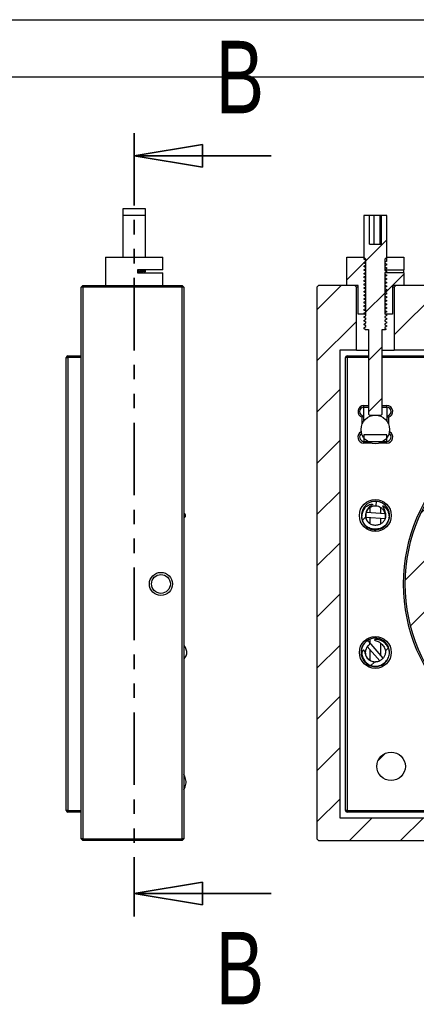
# Model space of a CAD drawing. Header units: millimetres. Extents: x 0 to 297, y 0 to 210.
# Tile 47 of 49: x 91 to 126, y 124 to 210. Entities that reach past the tile are written whole.
import ezdxf

# ---------------------------------------------------------------- set-up
doc = ezdxf.new("R2010")
doc.units = ezdxf.units.MM
doc.linetypes.add('PHANTOM', pattern=[12.7, 6.35, -1.27, 1.27, -1.27, 1.27, -1.27])
doc.layers.add('图层0', color=7, linetype='Continuous', lineweight=25)
doc.styles.add('SLDTEXTSTYLE9', font='TXT', dxfattribs={"width": 0.75})

# ---------------------------------------------------------------- blocks, each defined once
blk = doc.blocks.new('_Closed')
at = {"color": 0, "linetype": 'ByBlock', "lineweight": -2}
for p, q in [((-1, 0.166667), (0, 0)), ((-1, 0.166667), (-1, -0.166667)), ((0, 0), (-1, -0.166667)), ((0, 0), (-1, 0))]:
    blk.add_line(p, q, dxfattribs=at)

msp = doc.modelspace()

# ---------------------------------------------------------------- hatches: boundary and pattern name
at = {"layer": '图层0', "linetype": 'Continuous', "lineweight": 18}
h = msp.add_hatch(dxfattribs=at)
h.set_pattern_fill('ANSI31', color=256, angle=3e-322, style=0)
h.paths.add_polyline_path([(121.738, 175.422), (121.838, 175.322), (122.838, 175.322), (122.938, 175.422), (122.938, 182.822), (123.238, 182.822), (123.285, 182.869), (123.166, 182.937), (123.166, 183.016), (123.338, 183.116), (123.338, 183.155), (123.166, 183.255), (123.166, 183.334), (123.338, 183.433), (123.338, 183.473), (123.166, 183.572), (123.166, 183.651), (123.338, 183.751), (123.338, 183.79), (123.166, 183.89), (123.166, 183.969), (123.338, 184.068), (123.338, 184.108), (123.166, 184.207), (123.166, 184.286), (123.338, 184.386), (123.338, 184.425), (123.166, 184.525), (123.166, 184.604), (123.338, 184.703), (123.338, 184.743), (123.166, 184.842), (123.166, 184.921), (123.338, 185.021), (123.338, 185.06), (123.166, 185.16), (123.166, 185.239), (123.338, 185.338), (123.338, 185.378), (123.166, 185.477), (123.166, 185.556), (123.338, 185.656), (123.338, 185.695), (123.166, 185.795), (123.166, 185.874), (123.338, 185.973), (123.338, 186.013), (123.166, 186.112), (123.166, 186.191), (123.338, 186.291), (123.338, 186.33), (123.166, 186.43), (123.166, 186.509), (123.338, 186.608), (123.338, 186.648), (123.166, 186.747), (123.166, 186.826), (123.338, 186.926), (123.338, 186.965), (123.166, 187.065), (123.166, 187.144), (123.338, 187.243), (123.338, 187.283), (123.166, 187.382), (123.166, 187.461), (123.338, 187.561), (123.338, 187.6), (123.166, 187.7), (123.166, 187.779), (123.338, 187.878), (123.338, 187.918), (123.166, 188.017), (123.166, 188.096), (123.338, 188.196), (123.338, 188.235), (123.166, 188.335), (123.166, 188.414), (123.338, 188.513), (123.338, 188.553), (123.166, 188.652), (123.166, 188.731), (123.338, 188.831), (123.338, 192.822), (122.849, 192.822), (122.849, 190.322), (121.827, 190.322), (121.827, 192.822), (121.338, 192.822), (121.338, 188.989), (121.51, 188.89), (121.51, 188.811), (121.338, 188.712), (121.338, 188.672), (121.51, 188.573), (121.51, 188.493), (121.338, 188.394), (121.338, 188.354), (121.51, 188.255), (121.51, 188.176), (121.338, 188.077), (121.338, 188.037), (121.51, 187.938), (121.51, 187.858), (121.338, 187.759), (121.338, 187.719), (121.51, 187.62), (121.51, 187.541), (121.338, 187.442), (121.338, 187.402), (121.51, 187.303), (121.51, 187.223), (121.338, 187.124), (121.338, 187.084), (121.51, 186.985), (121.51, 186.906), (121.338, 186.807), (121.338, 186.767), (121.51, 186.668), (121.51, 186.588), (121.338, 186.489), (121.338, 186.449), (121.51, 186.35), (121.51, 186.271), (121.338, 186.172), (121.338, 186.132), (121.51, 186.033), (121.51, 185.953), (121.338, 185.854), (121.338, 185.814), (121.51, 185.715), (121.51, 185.636), (121.338, 185.537), (121.338, 185.497), (121.51, 185.398), (121.51, 185.318), (121.338, 185.219), (121.338, 185.179), (121.51, 185.08), (121.51, 185.001), (121.338, 184.902), (121.338, 184.862), (121.51, 184.763), (121.51, 184.683), (121.338, 184.584), (121.338, 184.544), (121.51, 184.445), (121.51, 184.366), (121.338, 184.267), (121.338, 184.227), (121.51, 184.128), (121.51, 184.048), (121.338, 183.949), (121.338, 183.909), (121.51, 183.81), (121.51, 183.731), (121.338, 183.632), (121.338, 183.592), (121.51, 183.493), (121.51, 183.413), (121.338, 183.314), (121.338, 183.274), (121.51, 183.175), (121.51, 183.096), (121.338, 182.997), (121.338, 182.922), (121.438, 182.822), (121.738, 182.822)], flags=0)
h = msp.add_hatch(dxfattribs=at)
h.set_pattern_fill('ANSI31', color=256, style=0)
edge = h.paths.add_edge_path(flags=0)
edge.add_line((120.838, 184.184), (121.513, 184.184))
edge.add_line((121.513, 184.184), (121.513, 188.997))
edge.add_spline(control_points=[(121.513, 188.997), (121.45, 189.059), (121.388, 189.122), (121.325, 189.184)], knot_values=[0.005217, 0.005217, 0.005217, 0.005217, 0.005752, 0.005752, 0.005752, 0.005752], weights=[1, 1, 1, 1], degree=3, periodic=0)
edge.add_line((121.325, 189.184), (119.838, 189.184))
edge.add_line((119.838, 189.184), (119.838, 186.684))
edge.add_line((119.838, 186.684), (120.838, 186.684))
edge.add_line((120.838, 186.684), (120.838, 184.184))
h = msp.add_hatch(dxfattribs=at)
h.set_pattern_fill('ANSI31', color=256, style=0)
edge = h.paths.add_edge_path(flags=0)
edge.add_line((124.838, 189.184), (123.35, 189.184))
edge.add_spline(control_points=[(123.35, 189.184), (123.288, 189.122), (123.225, 189.059), (123.163, 188.997)], knot_values=[0.000001, 0.000001, 0.000001, 0.000001, 0.000531, 0.000531, 0.000531, 0.000531], weights=[1, 1, 1, 1], degree=3, periodic=0)
edge.add_line((123.163, 188.997), (123.163, 188.059))
edge.add_line((123.163, 188.059), (124.838, 188.059))
edge.add_line((124.838, 188.059), (124.838, 189.184))
h = msp.add_hatch(dxfattribs=at)
h.set_pattern_fill('ANSI31', color=256, style=0)
h.paths.add_polyline_path([(123.163, 184.184), (123.838, 184.184), (123.838, 186.684), (124.838, 186.684), (124.838, 187.809), (123.163, 187.809)], flags=0)
h = msp.add_hatch(dxfattribs=at)
h.set_pattern_fill('ANSI31', color=256, angle=3e-322, style=0)
h.paths.add_polyline_path([(119.213, 140.026), (119.213, 181.026), (120.688, 181.026), (120.688, 186.534), (120.538, 186.684), (117.363, 186.684), (117.213, 186.534), (117.213, 138.176), (117.363, 138.026), (162.063, 138.026), (162.213, 138.176), (162.213, 186.534), (162.063, 186.684), (158.513, 186.684), (158.363, 186.534), (158.363, 181.026), (160.213, 181.026), (160.213, 140.026)], flags=0)
h = msp.add_hatch(dxfattribs=at)
h.set_pattern_fill('ANSI31', color=256, angle=3e-322, style=0)
h.paths.add_polyline_path([(123.988, 181.026), (155.063, 181.026), (155.063, 186.534), (154.913, 186.684), (124.138, 186.684), (123.988, 186.534)], flags=0)
h = msp.add_hatch(dxfattribs=at)
h.set_pattern_fill('ANSI31', color=256, style=0)
edge = h.paths.add_edge_path(flags=0)
edge.add_arc((122.338, 174.072), 1.25, 0, 360)
h = msp.add_hatch(dxfattribs=at)
h.set_pattern_fill('ANSI31', color=256, angle=3e-322, style=0)
edge = h.paths.add_edge_path(flags=0)
edge.add_arc((139.713, 160.526), 14.75, 0, 360)
edge = h.paths.add_edge_path(flags=0)
edge.add_arc((139.713, 160.526), 12.875, 0, 360)
h = msp.add_hatch(dxfattribs=at)
h.set_pattern_fill('ANSI31', color=256, angle=3e-322, style=0)
h.paths.add_polyline_path([(121.338, 173.593), (121.338, 173.026), (123.338, 173.026), (123.338, 173.593)], flags=0)
h = msp.add_hatch(dxfattribs=at)
h.set_pattern_fill('ANSI31', color=256, style=0)
edge = h.paths.add_edge_path(flags=0)
edge.add_spline(control_points=[(121.496, 166.643), (121.507, 166.739), (121.532, 166.835), (121.57, 166.924), (121.607, 167.013), (121.657, 167.098), (121.718, 167.174), (121.791, 167.264), (121.881, 167.34), (121.976, 167.405), (121.999, 167.42), (122.023, 167.435), (122.045, 167.451), (122.054, 167.457), (122.063, 167.464), (122.072, 167.471), (122.074, 167.474), (122.077, 167.476), (122.08, 167.479), (122.082, 167.482), (122.085, 167.486), (122.087, 167.489), (122.087, 167.491), (122.088, 167.493), (122.088, 167.494), (122.089, 167.496), (122.089, 167.498), (122.089, 167.5), (122.088, 167.501), (122.088, 167.503), (122.087, 167.504), (122.086, 167.506), (122.084, 167.507), (122.083, 167.508), (122.08, 167.51), (122.077, 167.512), (122.074, 167.513), (122.065, 167.517), (122.054, 167.519), (122.044, 167.52), (122.008, 167.524), (121.972, 167.52), (121.936, 167.514), (121.865, 167.501), (121.796, 167.475), (121.733, 167.441), (121.642, 167.394), (121.559, 167.329), (121.488, 167.254), (121.416, 167.178), (121.355, 167.091), (121.307, 166.998), (121.249, 166.887), (121.209, 166.765), (121.187, 166.642), (121.163, 166.505), (121.161, 166.362), (121.185, 166.225), (121.208, 166.091), (121.257, 165.958), (121.328, 165.842), (121.391, 165.738), (121.475, 165.643), (121.572, 165.568), (121.662, 165.498), (121.765, 165.442), (121.872, 165.402), (121.988, 165.36), (122.112, 165.335), (122.235, 165.328), (122.378, 165.319), (122.523, 165.333), (122.662, 165.368), (122.813, 165.407), (122.96, 165.472), (123.087, 165.562), (123.186, 165.631), (123.275, 165.718), (123.346, 165.816), (123.417, 165.914), (123.47, 166.027), (123.502, 166.144), (123.531, 166.254), (123.542, 166.369), (123.535, 166.481), (123.529, 166.601), (123.503, 166.72), (123.461, 166.832), (123.414, 166.957), (123.346, 167.076), (123.261, 167.178), (123.218, 167.229), (123.171, 167.276), (123.119, 167.315), (123.093, 167.335), (123.065, 167.354), (123.034, 167.365), (123.026, 167.368), (123.018, 167.37), (123.009, 167.37), (123.008, 167.369), (123.006, 167.369), (123.004, 167.369), (123.003, 167.368), (123.001, 167.367), (123, 167.366), (122.999, 167.366), (122.998, 167.365), (122.997, 167.364), (122.996, 167.362), (122.996, 167.361), (122.996, 167.36), (122.995, 167.358), (122.995, 167.356), (122.995, 167.353), (122.995, 167.347), (122.997, 167.341), (122.999, 167.336), (123.008, 167.31), (123.022, 167.286), (123.035, 167.263), (123.088, 167.169), (123.141, 167.074), (123.179, 166.973), (123.228, 166.845), (123.258, 166.708), (123.26, 166.571), (123.261, 166.473), (123.248, 166.373), (123.218, 166.279), (123.187, 166.185), (123.139, 166.095), (123.076, 166.018), (123.019, 165.95), (122.951, 165.891), (122.876, 165.844), (122.797, 165.795), (122.71, 165.757), (122.621, 165.732), (122.517, 165.703), (122.407, 165.69), (122.299, 165.695), (122.182, 165.699), (122.064, 165.724), (121.957, 165.772), (121.878, 165.806), (121.804, 165.854), (121.741, 165.913), (121.678, 165.972), (121.624, 166.043), (121.585, 166.119), (121.545, 166.194), (121.518, 166.277), (121.503, 166.36), (121.487, 166.453), (121.485, 166.549), (121.496, 166.643)], knot_values=[0, 0, 0, 0, 0.000581, 0.000581, 0.000581, 0.001162, 0.001162, 0.001162, 0.001857, 0.001857, 0.001857, 0.002022, 0.002022, 0.002022, 0.002089, 0.002089, 0.002089, 0.002111, 0.002111, 0.002111, 0.002136, 0.002136, 0.002136, 0.002146, 0.002146, 0.002146, 0.002157, 0.002157, 0.002157, 0.002166, 0.002166, 0.002166, 0.002178, 0.002178, 0.002178, 0.002198, 0.002198, 0.002198, 0.00226, 0.00226, 0.00226, 0.002479, 0.002479, 0.002479, 0.00292, 0.00292, 0.00292, 0.003552, 0.003552, 0.003552, 0.004193, 0.004193, 0.004193, 0.004963, 0.004963, 0.004963, 0.00582, 0.00582, 0.00582, 0.006662, 0.006662, 0.006662, 0.007416, 0.007416, 0.007416, 0.008119, 0.008119, 0.008119, 0.008876, 0.008876, 0.008876, 0.009755, 0.009755, 0.009755, 0.010717, 0.010717, 0.010717, 0.01146, 0.01146, 0.01146, 0.012206, 0.012206, 0.012206, 0.012899, 0.012899, 0.012899, 0.013632, 0.013632, 0.013632, 0.014453, 0.014453, 0.014453, 0.014853, 0.014853, 0.014853, 0.015053, 0.015053, 0.015053, 0.015102, 0.015102, 0.015102, 0.015113, 0.015113, 0.015113, 0.015123, 0.015123, 0.015123, 0.015131, 0.015131, 0.015131, 0.015138, 0.015138, 0.015138, 0.015151, 0.015151, 0.015151, 0.015188, 0.015188, 0.015188, 0.01535, 0.01535, 0.01535, 0.015994, 0.015994, 0.015994, 0.016818, 0.016818, 0.016818, 0.017409, 0.017409, 0.017409, 0.018004, 0.018004, 0.018004, 0.018533, 0.018533, 0.018533, 0.01909, 0.01909, 0.01909, 0.019737, 0.019737, 0.019737, 0.020442, 0.020442, 0.020442, 0.020957, 0.020957, 0.020957, 0.021474, 0.021474, 0.021474, 0.021981, 0.021981, 0.021981, 0.022546, 0.022546, 0.022546, 0.022546], weights=[1, 1, 1, 1, 1, 1, 1, 1, 1, 1, 1, 1, 1, 1, 1, 1, 1, 1, 1, 1, 1, 1, 1, 1, 1, 1, 1, 1, 1, 1, 1, 1, 1, 1, 1, 1, 1, 1, 1, 1, 1, 1, 1, 1, 1, 1, 1, 1, 1, 1, 1, 1, 1, 1, 1, 1, 1, 1, 1, 1, 1, 1, 1, 1, 1, 1, 1, 1, 1, 1, 1, 1, 1, 1, 1, 1, 1, 1, 1, 1, 1, 1, 1, 1, 1, 1, 1, 1, 1, 1, 1, 1, 1, 1, 1, 1, 1, 1, 1, 1, 1, 1, 1, 1, 1, 1, 1, 1, 1, 1, 1, 1, 1, 1, 1, 1, 1, 1, 1, 1, 1, 1, 1, 1, 1, 1, 1, 1, 1, 1, 1, 1, 1, 1, 1, 1, 1, 1, 1, 1, 1, 1, 1, 1, 1, 1, 1, 1, 1, 1, 1, 1, 1, 1, 1, 1, 1], degree=3, periodic=0)
h = msp.add_hatch(dxfattribs=at)
h.set_pattern_fill('ANSI31', color=256, style=0)
edge = h.paths.add_edge_path(flags=0)
edge.add_spline(control_points=[(121.434, 153.75), (121.493, 153.674), (121.562, 153.604), (121.638, 153.545), (121.738, 153.467), (121.853, 153.404), (121.973, 153.365), (122.092, 153.326), (122.219, 153.308), (122.344, 153.311), (122.467, 153.314), (122.591, 153.336), (122.708, 153.375), (122.84, 153.419), (122.966, 153.485), (123.077, 153.567), (123.199, 153.656), (123.306, 153.767), (123.389, 153.892), (123.469, 154.012), (123.527, 154.15), (123.555, 154.291), (123.58, 154.415), (123.582, 154.545), (123.561, 154.67), (123.541, 154.784), (123.502, 154.895), (123.448, 154.998), (123.39, 155.107), (123.315, 155.207), (123.228, 155.295), (123.129, 155.394), (123.013, 155.479), (122.887, 155.542), (122.785, 155.593), (122.674, 155.63), (122.561, 155.647), (122.505, 155.655), (122.447, 155.659), (122.391, 155.654), (122.362, 155.652), (122.334, 155.648), (122.307, 155.638), (122.302, 155.637), (122.297, 155.635), (122.292, 155.632), (122.287, 155.63), (122.283, 155.627), (122.278, 155.624), (122.277, 155.622), (122.276, 155.621), (122.274, 155.619), (122.273, 155.618), (122.272, 155.616), (122.272, 155.614), (122.271, 155.613), (122.271, 155.612), (122.271, 155.61), (122.271, 155.609), (122.271, 155.608), (122.272, 155.606), (122.273, 155.605), (122.274, 155.603), (122.275, 155.602), (122.277, 155.599), (122.28, 155.596), (122.283, 155.594), (122.295, 155.585), (122.309, 155.58), (122.322, 155.574), (122.376, 155.553), (122.431, 155.535), (122.485, 155.513), (122.627, 155.456), (122.763, 155.375), (122.877, 155.272), (122.97, 155.19), (123.051, 155.092), (123.112, 154.983), (123.161, 154.896), (123.197, 154.8), (123.216, 154.701), (123.234, 154.602), (123.233, 154.497), (123.213, 154.398), (123.195, 154.312), (123.162, 154.228), (123.118, 154.152), (123.071, 154.073), (123.012, 154.001), (122.945, 153.939), (122.869, 153.87), (122.782, 153.811), (122.689, 153.768), (122.587, 153.721), (122.476, 153.691), (122.364, 153.682), (122.258, 153.674), (122.148, 153.686), (122.046, 153.719), (121.959, 153.747), (121.876, 153.792), (121.802, 153.847), (121.757, 153.88), (121.715, 153.919), (121.676, 153.96)], knot_values=[0, 0, 0, 0, 0.00058, 0.00058, 0.00058, 0.001345, 0.001345, 0.001345, 0.002098, 0.002098, 0.002098, 0.00284, 0.00284, 0.00284, 0.003676, 0.003676, 0.003676, 0.004585, 0.004585, 0.004585, 0.005457, 0.005457, 0.005457, 0.006219, 0.006219, 0.006219, 0.006914, 0.006914, 0.006914, 0.007654, 0.007654, 0.007654, 0.0085, 0.0085, 0.0085, 0.009186, 0.009186, 0.009186, 0.009524, 0.009524, 0.009524, 0.009693, 0.009693, 0.009693, 0.009724, 0.009724, 0.009724, 0.009757, 0.009757, 0.009757, 0.009768, 0.009768, 0.009768, 0.009779, 0.009779, 0.009779, 0.009787, 0.009787, 0.009787, 0.009795, 0.009795, 0.009795, 0.009806, 0.009806, 0.009806, 0.009828, 0.009828, 0.009828, 0.009916, 0.009916, 0.009916, 0.01026, 0.01026, 0.01026, 0.011182, 0.011182, 0.011182, 0.011925, 0.011925, 0.011925, 0.012525, 0.012525, 0.012525, 0.013131, 0.013131, 0.013131, 0.013656, 0.013656, 0.013656, 0.014201, 0.014201, 0.014201, 0.014815, 0.014815, 0.014815, 0.015485, 0.015485, 0.015485, 0.016126, 0.016126, 0.016126, 0.016674, 0.016674, 0.016674, 0.017009, 0.017009, 0.017009, 0.017009], weights=[1, 1, 1, 1, 1, 1, 1, 1, 1, 1, 1, 1, 1, 1, 1, 1, 1, 1, 1, 1, 1, 1, 1, 1, 1, 1, 1, 1, 1, 1, 1, 1, 1, 1, 1, 1, 1, 1, 1, 1, 1, 1, 1, 1, 1, 1, 1, 1, 1, 1, 1, 1, 1, 1, 1, 1, 1, 1, 1, 1, 1, 1, 1, 1, 1, 1, 1, 1, 1, 1, 1, 1, 1, 1, 1, 1, 1, 1, 1, 1, 1, 1, 1, 1, 1, 1, 1, 1, 1, 1, 1, 1, 1, 1, 1, 1, 1, 1, 1, 1, 1, 1, 1, 1, 1, 1], degree=3, periodic=0)
edge.add_spline(control_points=[(121.676, 153.96), (121.621, 154.025), (121.575, 154.105), (121.538, 154.188), (121.52, 154.229), (121.505, 154.271), (121.492, 154.314), (121.478, 154.356), (121.468, 154.4), (121.458, 154.444), (121.446, 154.49), (121.435, 154.537), (121.417, 154.582), (121.408, 154.605), (121.398, 154.627), (121.384, 154.648), (121.375, 154.663), (121.364, 154.677), (121.35, 154.688), (121.342, 154.695), (121.333, 154.702), (121.323, 154.706), (121.315, 154.709), (121.307, 154.712), (121.298, 154.712), (121.289, 154.713), (121.28, 154.712), (121.272, 154.71), (121.264, 154.708), (121.257, 154.704), (121.25, 154.7), (121.239, 154.693), (121.23, 154.684), (121.221, 154.674), (121.207, 154.657), (121.197, 154.637), (121.189, 154.617), (121.173, 154.577), (121.164, 154.535), (121.16, 154.492), (121.154, 154.416), (121.162, 154.339), (121.178, 154.264), (121.19, 154.205), (121.207, 154.146), (121.229, 154.09), (121.253, 154.028), (121.282, 153.968), (121.316, 153.912), (121.352, 153.853), (121.392, 153.798), (121.437, 153.746)], knot_values=[0, 0, 0, 0, 0.000543, 0.000543, 0.000543, 0.000809, 0.000809, 0.000809, 0.001075, 0.001075, 0.001075, 0.001361, 0.001361, 0.001361, 0.001508, 0.001508, 0.001508, 0.001613, 0.001613, 0.001613, 0.001677, 0.001677, 0.001677, 0.001729, 0.001729, 0.001729, 0.001781, 0.001781, 0.001781, 0.001829, 0.001829, 0.001829, 0.001905, 0.001905, 0.001905, 0.002037, 0.002037, 0.002037, 0.002293, 0.002293, 0.002293, 0.002753, 0.002753, 0.002753, 0.003118, 0.003118, 0.003118, 0.003515, 0.003515, 0.003515, 0.003925, 0.003925, 0.003925, 0.003925], weights=[1, 1, 1, 1, 1, 1, 1, 1, 1, 1, 1, 1, 1, 1, 1, 1, 1, 1, 1, 1, 1, 1, 1, 1, 1, 1, 1, 1, 1, 1, 1, 1, 1, 1, 1, 1, 1, 1, 1, 1, 1, 1, 1, 1, 1, 1, 1, 1, 1, 1, 1, 1], degree=3, periodic=0)
h = msp.add_hatch(dxfattribs=at)
h.set_pattern_fill('ANSI31', color=256, style=0)
edge = h.paths.add_edge_path(flags=0)
edge.add_arc((123.719, 144.534), 1.249, 0, 360)

# ---------------------------------------------------------------- linework, layer by layer
at = {"color": 7, "linetype": 'PHANTOM', "lineweight": 35}
msp.add_line((101.203, 200.058), (101.203, 131.379), dxfattribs=at)
at = {"color": 7, "linetype": 'Continuous', "lineweight": 35}
for p, q in [((113.203, 198.058), (101.203, 198.058)), ((113.203, 133.379), (101.203, 133.379))]:
    msp.add_line(p, q, dxfattribs=at)
at = {"color": 7, "linetype": 'Continuous', "lineweight": 25}
for p, q in [((100.203, 193.412), (100.203, 192.822)), ((102.203, 193.412), (100.203, 193.412)), ((102.203, 192.822), (102.203, 193.412)), ((100.203, 192.822), (100.203, 189.184)), ((102.203, 192.822), (100.203, 192.822)), ((102.203, 189.184), (102.203, 192.822)), ((121.338, 192.822), (121.338, 188.989)), ((121.827, 192.822), (121.338, 192.822)), ((121.827, 190.322), (121.827, 192.822)), ((122.221, 192.822), (121.827, 192.822)), ((122.221, 190.322), (122.221, 192.822)), ((122.769, 192.822), (122.221, 192.822)), ((122.769, 190.322), (122.769, 192.822)), ((122.849, 192.822), (122.769, 192.822)), ((122.849, 192.822), (122.849, 190.322)), ((123.338, 192.822), (122.849, 192.822)), ((123.338, 188.831), (123.338, 192.822)), ((121.827, 190.322), (122.849, 190.322)), ((98.703, 189.184), (98.703, 186.684)), ((98.703, 189.184), (103.703, 189.184)), ((103.703, 188.059), (103.703, 189.184)), ((119.838, 186.684), (119.838, 189.184)), ((119.838, 189.184), (121.325, 189.184)), ((121.513, 188.997), (121.325, 189.184)), ((121.338, 189.184), (121.325, 189.184)), ((123.35, 189.184), (123.163, 188.997)), ((123.35, 189.184), (123.338, 189.184)), ((123.35, 189.184), (124.838, 189.184)), ((124.838, 189.184), (124.838, 188.059)), ((121.51, 188.89), (121.338, 188.989)), ((121.338, 188.712), (121.51, 188.811)), ((121.338, 188.712), (121.338, 188.672)), ((121.51, 188.573), (121.338, 188.672)), ((121.338, 188.394), (121.51, 188.493)), ((121.338, 188.394), (121.338, 188.354)), ((121.51, 188.255), (121.338, 188.354)), ((121.51, 188.811), (121.51, 188.89)), ((121.51, 188.493), (121.51, 188.573)), ((121.51, 188.176), (121.51, 188.255)), ((121.513, 184.184), (121.513, 188.997)), ((123.163, 188.997), (123.163, 188.059)), ((123.338, 188.831), (123.166, 188.731)), ((123.166, 188.731), (123.166, 188.652)), ((123.166, 188.652), (123.338, 188.553)), ((123.338, 188.513), (123.166, 188.414)), ((123.166, 188.414), (123.166, 188.335)), ((123.166, 188.335), (123.338, 188.235)), ((123.338, 188.513), (123.338, 188.553)), ((123.338, 188.196), (123.338, 188.235)), ((101.499, 188.053), (101.616, 188.059)), ((103.703, 188.059), (101.499, 188.059)), ((101.499, 188.059), (101.499, 187.809)), ((101.499, 187.809), (103.703, 187.809)), ((102.027, 188.013), (102.107, 188.059)), ((102.115, 187.892), (102.198, 187.94)), ((102.203, 187.944), (102.203, 187.984)), ((102.203, 187.809), (102.203, 187.839)), ((103.703, 186.684), (103.703, 187.809)), ((121.338, 188.077), (121.51, 188.176)), ((121.338, 188.077), (121.338, 188.037)), ((121.51, 187.938), (121.338, 188.037)), ((121.338, 187.759), (121.51, 187.858)), ((121.338, 187.759), (121.338, 187.719)), ((121.51, 187.62), (121.338, 187.719)), ((121.338, 187.442), (121.51, 187.541)), ((121.338, 187.442), (121.338, 187.402)), ((121.51, 187.303), (121.338, 187.402)), ((121.51, 187.858), (121.51, 187.938)), ((121.51, 187.541), (121.51, 187.62)), ((123.163, 188.059), (124.838, 188.059)), ((123.163, 187.809), (123.163, 184.184)), ((124.838, 187.809), (123.163, 187.809)), ((123.338, 188.196), (123.166, 188.096)), ((123.166, 188.096), (123.166, 188.017)), ((123.166, 188.017), (123.338, 187.918)), ((123.338, 187.878), (123.166, 187.779)), ((123.166, 187.779), (123.166, 187.7)), ((123.166, 187.7), (123.338, 187.6)), ((123.338, 187.561), (123.166, 187.461)), ((123.166, 187.461), (123.166, 187.382)), ((123.166, 187.382), (123.338, 187.283)), ((123.338, 187.878), (123.338, 187.918)), ((123.338, 187.561), (123.338, 187.6)), ((124.821, 187.809), (124.821, 188.059)), ((124.838, 187.809), (124.838, 186.684)), ((96.703, 186.684), (96.553, 186.534)), ((96.553, 138.176), (96.553, 186.534)), ((96.703, 186.534), (96.553, 186.534)), ((96.703, 186.534), (96.703, 186.684)), ((96.703, 186.684), (105.403, 186.684)), ((105.403, 186.534), (96.703, 186.534)), ((96.703, 186.534), (96.703, 138.176)), ((105.403, 186.684), (105.403, 186.534)), ((105.553, 186.534), (105.403, 186.684)), ((105.403, 138.176), (105.403, 186.534)), ((105.553, 186.534), (105.403, 186.534)), ((105.553, 186.534), (105.553, 138.176)), ((117.213, 186.534), (117.363, 186.684)), ((117.213, 186.534), (117.213, 138.176)), ((120.538, 186.684), (117.363, 186.684)), ((120.838, 186.684), (119.838, 186.684)), ((120.538, 186.684), (120.688, 186.534)), ((120.688, 181.026), (120.688, 186.534)), ((120.838, 186.534), (120.688, 186.534)), ((120.838, 184.184), (120.838, 186.684)), ((121.338, 187.124), (121.51, 187.223)), ((121.338, 187.124), (121.338, 187.084)), ((121.51, 186.985), (121.338, 187.084)), ((121.338, 186.807), (121.51, 186.906)), ((121.338, 186.807), (121.338, 186.767)), ((121.51, 186.668), (121.338, 186.767)), ((121.338, 186.489), (121.51, 186.588)), ((121.338, 186.489), (121.338, 186.449)), ((121.51, 187.223), (121.51, 187.303)), ((121.51, 186.906), (121.51, 186.985)), ((121.51, 186.588), (121.51, 186.668)), ((123.338, 187.243), (123.166, 187.144)), ((123.166, 187.144), (123.166, 187.065)), ((123.166, 187.065), (123.338, 186.965)), ((123.338, 186.926), (123.166, 186.826)), ((123.166, 186.826), (123.166, 186.747)), ((123.166, 186.747), (123.338, 186.648)), ((123.338, 186.608), (123.166, 186.509)), ((123.166, 186.509), (123.166, 186.43)), ((123.338, 187.243), (123.338, 187.283)), ((123.338, 186.926), (123.338, 186.965)), ((123.338, 186.608), (123.338, 186.648)), ((123.838, 186.684), (123.838, 184.184)), ((124.838, 186.684), (123.838, 186.684)), ((123.988, 186.534), (123.838, 186.534)), ((123.988, 186.534), (124.138, 186.684)), ((123.988, 186.534), (123.988, 181.026)), ((154.913, 186.684), (124.138, 186.684)), ((121.51, 186.35), (121.338, 186.449)), ((121.338, 186.172), (121.51, 186.271)), ((121.338, 186.172), (121.338, 186.132)), ((121.51, 186.033), (121.338, 186.132)), ((121.338, 185.854), (121.51, 185.953)), ((121.338, 185.854), (121.338, 185.814)), ((121.51, 185.715), (121.338, 185.814)), ((121.338, 185.537), (121.51, 185.636)), ((121.51, 186.271), (121.51, 186.35)), ((121.51, 185.953), (121.51, 186.033)), ((121.51, 185.636), (121.51, 185.715)), ((123.166, 186.43), (123.338, 186.33)), ((123.338, 186.291), (123.166, 186.191)), ((123.166, 186.191), (123.166, 186.112)), ((123.166, 186.112), (123.338, 186.013)), ((123.338, 185.973), (123.166, 185.874)), ((123.166, 185.874), (123.166, 185.795)), ((123.166, 185.795), (123.338, 185.695)), ((123.338, 185.656), (123.166, 185.556)), ((123.338, 186.291), (123.338, 186.33)), ((123.338, 185.973), (123.338, 186.013)), ((123.338, 185.656), (123.338, 185.695)), ((121.338, 185.537), (121.338, 185.497)), ((121.51, 185.398), (121.338, 185.497)), ((121.338, 185.219), (121.51, 185.318)), ((121.338, 185.219), (121.338, 185.179)), ((121.51, 185.08), (121.338, 185.179)), ((121.338, 184.902), (121.51, 185.001)), ((121.338, 184.902), (121.338, 184.862)), ((121.51, 184.763), (121.338, 184.862)), ((121.51, 185.318), (121.51, 185.398)), ((121.51, 185.001), (121.51, 185.08)), ((121.51, 184.683), (121.51, 184.763)), ((123.166, 185.556), (123.166, 185.477)), ((123.166, 185.477), (123.338, 185.378)), ((123.338, 185.338), (123.166, 185.239)), ((123.166, 185.239), (123.166, 185.16)), ((123.166, 185.16), (123.338, 185.06)), ((123.338, 185.021), (123.166, 184.921)), ((123.166, 184.921), (123.166, 184.842)), ((123.166, 184.842), (123.338, 184.743)), ((123.338, 185.338), (123.338, 185.378)), ((123.338, 185.021), (123.338, 185.06)), ((121.513, 184.184), (120.838, 184.184)), ((121.338, 184.584), (121.51, 184.683)), ((121.338, 184.584), (121.338, 184.544)), ((121.51, 184.445), (121.338, 184.544)), ((121.338, 184.267), (121.51, 184.366)), ((121.338, 184.267), (121.338, 184.227)), ((121.51, 184.128), (121.338, 184.227)), ((121.338, 183.949), (121.51, 184.048)), ((121.338, 183.949), (121.338, 183.909)), ((121.355, 183.905), (121.338, 183.909)), ((121.51, 183.81), (121.338, 183.909)), ((121.51, 184.366), (121.51, 184.445)), ((121.51, 184.048), (121.51, 184.128)), ((123.838, 184.184), (123.163, 184.184)), ((123.338, 184.703), (123.166, 184.604)), ((123.166, 184.604), (123.166, 184.525)), ((123.166, 184.525), (123.338, 184.425)), ((123.338, 184.386), (123.166, 184.286)), ((123.166, 184.286), (123.166, 184.207)), ((123.166, 184.207), (123.338, 184.108)), ((123.338, 184.068), (123.166, 183.969)), ((123.166, 183.969), (123.166, 183.89)), ((123.166, 183.89), (123.338, 183.79)), ((123.338, 184.703), (123.338, 184.743)), ((123.338, 184.386), (123.338, 184.425)), ((123.338, 184.068), (123.338, 184.108)), ((121.338, 183.632), (121.51, 183.731)), ((121.338, 183.632), (121.338, 183.592)), ((121.354, 183.587), (121.338, 183.592)), ((121.51, 183.493), (121.338, 183.592)), ((121.338, 183.314), (121.51, 183.413)), ((121.338, 183.314), (121.338, 183.274)), ((121.353, 183.27), (121.338, 183.274)), ((121.51, 183.175), (121.338, 183.274)), ((121.338, 182.997), (121.51, 183.096)), ((121.51, 183.731), (121.51, 183.81)), ((121.51, 183.413), (121.51, 183.493)), ((121.51, 183.096), (121.51, 183.175)), ((123.338, 183.751), (123.166, 183.651)), ((123.166, 183.651), (123.166, 183.572)), ((123.166, 183.572), (123.338, 183.473)), ((123.338, 183.433), (123.166, 183.334)), ((123.166, 183.334), (123.166, 183.255)), ((123.166, 183.255), (123.338, 183.155)), ((123.338, 183.116), (123.166, 183.016)), ((123.338, 183.751), (123.338, 183.79)), ((123.338, 183.433), (123.338, 183.473)), ((123.338, 183.116), (123.338, 183.155)), ((121.338, 182.997), (121.338, 182.922)), ((121.438, 182.822), (121.338, 182.922)), ((121.438, 182.822), (121.738, 182.822)), ((121.738, 182.822), (121.738, 175.422)), ((122.938, 182.822), (123.238, 182.822)), ((122.938, 175.422), (122.938, 182.822)), ((123.166, 183.016), (123.166, 182.937)), ((123.166, 182.937), (123.285, 182.869)), ((123.285, 182.869), (123.238, 182.822)), ((95.4, 180.526), (96.553, 180.526)), ((95.4, 180.376), (95.4, 180.526)), ((120.688, 181.026), (119.213, 181.026)), ((119.213, 181.026), (119.213, 140.026)), ((119.863, 180.526), (121.738, 180.526)), ((119.863, 180.526), (119.863, 180.376)), ((120.688, 181.026), (121.738, 181.026)), ((122.938, 181.026), (123.988, 181.026)), ((122.938, 180.526), (153.22, 180.526)), ((155.063, 181.026), (123.988, 181.026)), ((95.25, 180.376), (95.4, 180.376)), ((95.25, 140.676), (95.25, 180.376)), ((95.4, 180.376), (95.4, 140.676)), ((96.553, 180.376), (95.4, 180.376)), ((119.863, 180.376), (119.713, 180.376)), ((119.713, 140.676), (119.713, 180.376)), ((119.863, 180.376), (119.863, 140.676)), ((121.738, 180.376), (119.863, 180.376)), ((153.22, 180.376), (122.938, 180.376)), ((121.338, 176.176), (121.738, 176.176)), ((121.338, 176.026), (121.338, 176.176)), ((122.938, 176.176), (123.338, 176.176)), ((123.338, 176.026), (123.338, 176.176)), ((121.338, 174.822), (121.338, 176.026)), ((121.338, 176.026), (121.738, 176.026)), ((121.838, 175.322), (121.738, 175.422)), ((121.838, 175.322), (122.838, 175.322)), ((122.938, 175.422), (122.838, 175.322)), ((122.938, 176.026), (123.338, 176.026)), ((123.338, 176.026), (123.338, 174.822)), ((121.188, 174.562), (121.188, 175.148)), ((123.488, 175.148), (123.488, 174.562)), ((123.338, 173.593), (121.338, 173.593)), ((121.338, 173.593), (121.338, 173.026)), ((123.338, 173.026), (123.338, 173.593)), ((121.338, 173.026), (123.338, 173.026)), ((121.338, 172.876), (121.338, 173.026)), ((121.976, 172.876), (121.338, 172.876)), ((123.338, 172.876), (122.7, 172.876)), ((123.338, 172.876), (123.338, 173.026)), ((121.863, 167.682), (121.863, 167.661)), ((122.405, 167.397), (122.433, 167.766)), ((122.813, 167.67), (122.813, 167.682)), ((123.202, 166.66), (121.553, 166.786)), ((121.863, 167.229), (121.863, 166.763)), ((122.405, 167.397), (122.403, 167.38)), ((122.813, 166.69), (122.813, 167.232)), ((121.494, 166.39), (123.225, 166.257)), ((121.863, 166.362), (121.863, 165.833)), ((122.813, 165.817), (122.813, 166.289)), ((122.813, 165.37), (122.813, 165.437)), ((123.035, 154.026), (121.802, 155.451)), ((121.863, 155.682), (121.863, 155.381)), ((122.813, 155.566), (122.813, 155.682)), ((121.63, 155.039), (122.72, 153.779)), ((121.863, 154.769), (121.863, 153.816)), ((122.813, 154.282), (122.813, 155.312)), ((121.398, 153.712), (121.437, 153.746)), ((95.4, 140.676), (95.25, 140.676)), ((95.4, 140.676), (95.4, 140.526)), ((95.4, 140.676), (96.553, 140.676)), ((96.553, 140.526), (95.4, 140.526)), ((119.213, 140.026), (160.213, 140.026)), ((119.863, 140.676), (119.713, 140.676)), ((119.863, 140.676), (159.563, 140.676)), ((119.863, 140.676), (119.863, 140.526)), ((159.563, 140.526), (119.863, 140.526)), ((96.703, 138.176), (96.553, 138.176)), ((96.553, 138.176), (96.703, 138.026)), ((96.703, 138.176), (105.403, 138.176)), ((96.703, 138.176), (96.703, 138.026)), ((105.553, 138.176), (105.403, 138.176)), ((105.403, 138.026), (105.403, 138.176)), ((105.403, 138.026), (105.553, 138.176)), ((117.363, 138.026), (117.213, 138.176)), ((105.403, 138.026), (96.703, 138.026)), ((117.363, 138.026), (162.063, 138.026))]:
    msp.add_line(p, q, dxfattribs=at)
at = {"color": 7, "linetype": 'Continuous', "lineweight": 25, "flags": 128}
msp.add_lwpolyline([(122.338, 167.776), (122.087, 167.75), (121.948, 167.713)], dxfattribs=at)
at = {"color": 7, "linetype": 'Continuous', "lineweight": 25}
for centre, radius in [((122.338, 174.072), 1.25), ((139.713, 160.526), 14.9), ((139.713, 160.526), 14.75), ((122.338, 166.526), 1.4), ((103.553, 160.526), 1.013), ((103.553, 160.526), 0.825), ((122.338, 154.526), 1.4), ((123.719, 144.534), 1.249)]:
    msp.add_circle(centre, radius, dxfattribs=at)
for centre, radius, start, end in [((95.4, 180.376), 0.15, 90, 180), ((119.863, 180.376), 0.15, 90, 180), ((121.338, 175.651), 0.525, 90, 253.39845), ((123.338, 175.651), 0.525, 286.60155, 90), ((121.338, 175.651), 0.375, 90, 270), ((123.338, 175.651), 0.375, 270, 90), ((121.338, 173.401), 0.525, 116.43244, 270), ((121.338, 173.401), 0.375, 122.04727, 270), ((123.338, 173.401), 0.525, 270, 63.56756), ((123.338, 173.401), 0.375, 270, 57.95273), ((122.338, 166.526), 1.25, 326.85208, 90), ((122.338, 166.526), 1.25, 218.9103, 324.00428), ((123.341, 166.44), 0.159, 156.29194, 223.33027), ((123.402, 166.442), 0.184, 304.29409, 9.28968), ((122.338, 154.526), 1.25, 90, 222.6693), ((121.652, 155.321), 0.2, 297.85669, 143.12766), ((122.338, 154.526), 1.25, 353.44037, 90), ((122.338, 154.526), 1.25, 262.80734, 328.55146), ((95.4, 140.676), 0.15, 180, 270), ((119.863, 140.676), 0.15, 180, 270)]:
    msp.add_arc(centre, radius, start, end, dxfattribs=at)
for points, knots in [([(101.499, 187.957), (101.507, 187.957), (101.576, 187.962), (101.69, 187.97), (101.833, 187.981), (101.941, 187.992), (102.008, 188.004), (102.019, 188.011), (102.023, 188.013)], [0, 0, 0, 0, 0.025263, 0.232956, 0.434372, 0.642743, 0.855271, 1, 1, 1, 1]), ([(101.499, 187.878), (101.523, 187.879), (101.614, 187.885), (101.75, 187.895), (101.896, 187.907), (101.991, 187.921), (102.035, 187.932), (102.027, 187.937), (102.025, 187.939)], [0, 0, 0, 0, 0.073607, 0.286932, 0.499096, 0.719164, 0.939712, 1, 1, 1, 1]), ([(102.031, 187.939), (102.031, 187.952), (102.031, 187.977), (102.031, 188.003), (102.031, 188.015)], [0, 0, 0, 0, 0.521432, 1, 1, 1, 1]), ([(102.031, 187.954), (102.036, 187.954), (102.126, 187.961), (102.194, 187.972), (102.189, 187.981), (102.187, 187.984)], [0, 0, 0, 0, 0.0390861, 0.6710065, 1, 1, 1, 1]), ([(102.198, 187.844), (102.169, 187.861), (102.113, 187.893), (102.057, 187.926), (102.031, 187.941)], [0, 0, 0, 0, 0.522452, 1, 1, 1, 1]), ([(102.039, 187.809), (102.078, 187.813), (102.16, 187.822), (102.207, 187.833), (102.198, 187.838), (102.196, 187.839)], [0, 0, 0, 0, 0.417855, 0.879261, 1, 1, 1, 1]), ([(102.07, 187.918), (102.119, 187.924), (102.199, 187.933), (102.19, 187.941), (102.187, 187.944)], [0, 0, 0, 0, 0.615011, 1, 1, 1, 1]), ([(102.199, 187.988), (102.171, 188.005), (102.135, 188.026), (102.099, 188.046), (102.092, 188.051)], [0, 0, 0, 0, 0.800863, 1, 1, 1, 1]), ([(123.338, 187.918), (123.338, 187.918), (123.339, 187.92), (123.328, 187.922), (123.319, 187.924)], [0, 0, 0, 0, 0.2460039, 1, 1, 1, 1]), ([(121.342, 183.905), (121.371, 183.888), (121.427, 183.856), (121.483, 183.823), (121.51, 183.807)], [0, 0, 0, 0, 0.514904, 1, 1, 1, 1]), ([(121.408, 184.184), (121.415, 184.18), (121.449, 184.16), (121.483, 184.141), (121.51, 184.125)], [0, 0, 0, 0, 0.205078, 1, 1, 1, 1]), ([(121.342, 183.587), (121.371, 183.571), (121.427, 183.538), (121.483, 183.506), (121.51, 183.49)], [0, 0, 0, 0, 0.514904, 1, 1, 1, 1]), ([(121.342, 183.27), (121.371, 183.253), (121.427, 183.221), (121.483, 183.188), (121.51, 183.172)], [0, 0, 0, 0, 0.514904, 1, 1, 1, 1]), ([(123.285, 182.869), (123.285, 182.869), (123.287, 182.872), (123.269, 182.874), (123.253, 182.877)], [0, 0, 0, 0, 0.093856, 1, 1, 1, 1]), ([(122.431, 167.766), (122.295, 167.763), (122.046, 167.759), (121.725, 167.621), (121.499, 167.439), (121.309, 167.201), (121.173, 166.908), (121.109, 166.56), (121.133, 166.216), (121.254, 165.883), (121.477, 165.603), (121.782, 165.412), (122.125, 165.323), (122.444, 165.314), (122.632, 165.369), (122.707, 165.39)], [0, 0, 0, 0, 0.094123, 0.171442, 0.237453, 0.294251, 0.3818, 0.459048, 0.53819, 0.618941, 0.701361, 0.782536, 0.863912, 0.94602, 1, 1, 1, 1]), ([(121.496, 166.643), (121.515, 166.738), (121.554, 166.929), (121.717, 167.199), (121.902, 167.358), (122.032, 167.441), (122.066, 167.466), (122.08, 167.479), (122.086, 167.487), (122.089, 167.494), (122.089, 167.5), (122.087, 167.505), (122.082, 167.51), (122.068, 167.517), (122.018, 167.525), (121.899, 167.513), (121.699, 167.439), (121.475, 167.263), (121.283, 166.987), (121.164, 166.632), (121.16, 166.224), (121.299, 165.841), (121.553, 165.556), (121.875, 165.382), (122.254, 165.307), (122.68, 165.348), (123.073, 165.521), (123.364, 165.803), (123.52, 166.131), (123.553, 166.489), (123.474, 166.852), (123.314, 167.135), (123.148, 167.298), (123.058, 167.358), (123.016, 167.371), (123.004, 167.369), (123, 167.367), (122.997, 167.364), (122.995, 167.359), (122.994, 167.349), (123.004, 167.315), (123.077, 167.193), (123.204, 166.953), (123.279, 166.61), (123.235, 166.273), (123.096, 166.015), (122.879, 165.83), (122.61, 165.714), (122.29, 165.677), (121.978, 165.742), (121.73, 165.901), (121.573, 166.111), (121.485, 166.368), (121.492, 166.548), (121.496, 166.643)], [0, 0, 0, 0, 0.026126, 0.052253, 0.083413, 0.090864, 0.093865, 0.094874, 0.095994, 0.096474, 0.09696, 0.097383, 0.097895, 0.0988, 0.101572, 0.111303, 0.130733, 0.158442, 0.186639, 0.220468, 0.257954, 0.294707, 0.327695, 0.358567, 0.39186, 0.430441, 0.472464, 0.505063, 0.537765, 0.568229, 0.600461, 0.636442, 0.654151, 0.663013, 0.665237, 0.665706, 0.666181, 0.666524, 0.666866, 0.667462, 0.669113, 0.676442, 0.705545, 0.742377, 0.768935, 0.795629, 0.819444, 0.844516, 0.873622, 0.905188, 0.928409, 0.951675, 0.974536, 1, 1, 1, 1]), ([(123.572, 166.393), (123.573, 166.396), (123.574, 166.402), (123.579, 166.514), (123.577, 166.679), (123.545, 166.858), (123.49, 167.023), (123.417, 167.159), (123.355, 167.253), (123.285, 167.342), (123.194, 167.439), (123.068, 167.542), (122.903, 167.64), (122.688, 167.731), (122.522, 167.753), (122.433, 167.766)], [0, 0, 0, 0, 0.102377, 0.207378, 0.298069, 0.37193, 0.469942, 0.527227, 0.566834, 0.60813, 0.66397, 0.724659, 0.801287, 0.892707, 1, 1, 1, 1]), ([(105.553, 166.32), (105.554, 166.321), (105.57, 166.324), (105.599, 166.339), (105.651, 166.375), (105.695, 166.435), (105.717, 166.514), (105.705, 166.595), (105.669, 166.657), (105.627, 166.696), (105.586, 166.719), (105.564, 166.727), (105.553, 166.731)], [0, 0, 0, 0, 0.014659, 0.143608, 0.252849, 0.363698, 0.480086, 0.606519, 0.707112, 0.798533, 0.893237, 1, 1, 1, 1]), ([(121.815, 165.864), (121.774, 165.893), (121.668, 165.967), (121.563, 166.148), (121.501, 166.364), (121.497, 166.614), (121.559, 166.852), (121.683, 167.068), (121.846, 167.237), (122.095, 167.371), (122.295, 167.377), (122.405, 167.38)], [0, 0, 0, 0, 0.069135, 0.179508, 0.281444, 0.380925, 0.524588, 0.617837, 0.72495, 0.848545, 1, 1, 1, 1]), ([(122.403, 167.38), (122.47, 167.37), (122.593, 167.351), (122.752, 167.28), (122.862, 167.201), (122.949, 167.121), (123.018, 167.041), (123.073, 166.957), (123.11, 166.885), (123.14, 166.816), (123.165, 166.745), (123.183, 166.668), (123.201, 166.608), (123.202, 166.533), (123.2, 166.513), (123.198, 166.502)], [0, 0, 0, 0, 0.1040476, 0.1921829, 0.2636302, 0.3181631, 0.3846619, 0.4367781, 0.4866885, 0.5286029, 0.5868599, 0.6628817, 0.7571793, 0.8687343, 1, 1, 1, 1]), ([(121.555, 155.489), (121.553, 155.487), (121.548, 155.484), (121.465, 155.408), (121.35, 155.289), (121.247, 155.14), (121.17, 154.984), (121.126, 154.836), (121.104, 154.725), (121.091, 154.613), (121.087, 154.48), (121.104, 154.318), (121.153, 154.132), (121.241, 153.917), (121.343, 153.784), (121.398, 153.712)], [0, 0, 0, 0, 0.102377, 0.207378, 0.298069, 0.37193, 0.469942, 0.527227, 0.566834, 0.60813, 0.66397, 0.724659, 0.801287, 0.892707, 1, 1, 1, 1]), ([(121.434, 153.75), (121.498, 153.678), (121.648, 153.511), (121.965, 153.344), (122.343, 153.291), (122.729, 153.362), (123.1, 153.555), (123.409, 153.871), (123.578, 154.268), (123.584, 154.663), (123.46, 155.013), (123.23, 155.321), (122.92, 155.547), (122.619, 155.649), (122.419, 155.66), (122.329, 155.647), (122.292, 155.633), (122.281, 155.626), (122.274, 155.62), (122.272, 155.615), (122.271, 155.61), (122.272, 155.606), (122.276, 155.6), (122.291, 155.587), (122.363, 155.558), (122.577, 155.487), (122.871, 155.31), (123.116, 155.013), (123.234, 154.704), (123.233, 154.407), (123.128, 154.142), (122.946, 153.921), (122.688, 153.749), (122.371, 153.661), (122.055, 153.696), (121.823, 153.817), (121.717, 153.921), (121.676, 153.96)], [0, 0, 0, 0, 0.034118, 0.078887, 0.122932, 0.166471, 0.215464, 0.268501, 0.319344, 0.363889, 0.404719, 0.448203, 0.497751, 0.538069, 0.558112, 0.56813, 0.56999, 0.571941, 0.572613, 0.573289, 0.573762, 0.574234, 0.57491, 0.576209, 0.581396, 0.601867, 0.656035, 0.699816, 0.735227, 0.770849, 0.801917, 0.834193, 0.870442, 0.90996, 0.947612, 0.980031, 1, 1, 1, 1]), ([(105.553, 153.92), (105.59, 153.96), (105.675, 154.051), (105.762, 154.218), (105.814, 154.407), (105.819, 154.6), (105.78, 154.787), (105.696, 154.961), (105.617, 155.078), (105.559, 155.129), (105.553, 155.134)], [0, 0, 0, 0, 0.116593, 0.2653752, 0.4114735, 0.5549407, 0.6969603, 0.838786, 0.981956, 1, 1, 1, 1]), ([(121.68, 153.956), (121.628, 154.031), (121.55, 154.143), (121.489, 154.313), (121.457, 154.447), (121.429, 154.561), (121.39, 154.643), (121.357, 154.685), (121.326, 154.706), (121.298, 154.714), (121.272, 154.711), (121.245, 154.699), (121.214, 154.668), (121.177, 154.599), (121.149, 154.459), (121.169, 154.278), (121.226, 154.083), (121.312, 153.906), (121.395, 153.8), (121.437, 153.746)], [0, 0, 0, 0, 0.138164, 0.206425, 0.274643, 0.347884, 0.385741, 0.412566, 0.428871, 0.442141, 0.455465, 0.467792, 0.487474, 0.521011, 0.585969, 0.702258, 0.794909, 0.895892, 1, 1, 1, 1]), ([(121.576, 154.138), (121.553, 154.189), (121.511, 154.282), (121.491, 154.415), (121.485, 154.533), (121.493, 154.639), (121.513, 154.737), (121.537, 154.815), (121.565, 154.885), (121.597, 154.952), (121.638, 155.02), (121.667, 155.075), (121.72, 155.129), (121.735, 155.141), (121.744, 155.148)], [0, 0, 0, 0, 0.095388, 0.175397, 0.236464, 0.310931, 0.369291, 0.425182, 0.472119, 0.537356, 0.622487, 0.728084, 0.853006, 1, 1, 1, 1]), ([(121.399, 153.711), (121.509, 153.607), (121.714, 153.415), (122.098, 153.292), (122.45, 153.292), (122.761, 153.375), (123.016, 153.516), (123.206, 153.65), (123.275, 153.761), (123.297, 153.796)], [0, 0, 0, 0, 0.2066, 0.382543, 0.541127, 0.686856, 0.820496, 0.943707, 1, 1, 1, 1]), ([(121.69, 153.965), (121.647, 154.018), (121.602, 154.072), (121.577, 154.137), (121.576, 154.138)], [0, 0, 0, 0, 0.9723952, 1, 1, 1, 1]), ([(122.445, 153.7), (122.385, 153.69), (122.226, 153.663), (122.01, 153.723), (121.819, 153.834), (121.734, 153.92), (121.689, 153.966)], [0, 0, 0, 0, 0.218601, 0.569649, 0.771572, 1, 1, 1, 1]), ([(105.553, 142.488), (105.564, 142.504), (105.622, 142.582), (105.688, 142.748), (105.746, 142.975), (105.757, 143.211), (105.722, 143.443), (105.655, 143.649), (105.583, 143.764), (105.553, 143.813)], [0, 0, 0, 0, 0.041164, 0.208383, 0.375548, 0.542667, 0.709757, 0.876833, 1, 1, 1, 1])]:
    msp.add_open_spline(points, degree=3, knots=knots, dxfattribs=at)
for points in [[(121.338, 175.276), (121.29, 175.228), (121.24, 175.186), (121.188, 175.148)], [(123.338, 175.276), (123.386, 175.228), (123.436, 175.186), (123.488, 175.148)]]:
    msp.add_open_spline(points, degree=3, dxfattribs=at)
at = {"layer": '图层0'}
for p, q in [((0, 210), (297, 210)), ((5, 204.983), (292, 204.983))]:
    msp.add_line(p, q, dxfattribs=at)

# ---------------------------------------------------------------- block references
at = {"color": 7, "linetype": 'Continuous', "lineweight": 35, "xscale": 6, "yscale": 6, "rotation": 180.0000000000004}
for p in [(101.203, 198.058), (101.203, 133.379)]:
    msp.add_blockref('_Closed', p, dxfattribs=at)

# ---------------------------------------------------------------- texts
at = {"color": 7, "linetype": 'Continuous', "char_height": 6.35, "attachment_point": 1, "style": 'SLDTEXTSTYLE9'}
for insert in [(108.34, 208.147), (108.34, 130.02)]:
    msp.add_mtext('B', dxfattribs=dict(at, insert=insert))

doc.saveas('drawing.dxf')
